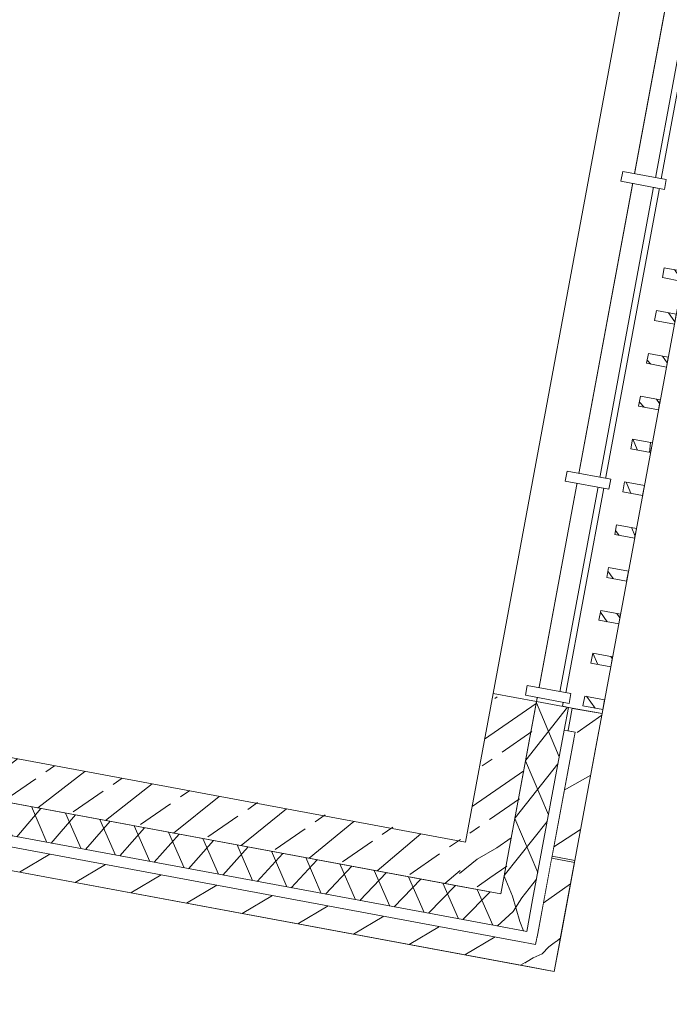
# Model space of a CAD drawing. Header units: metres. Extents: x 0 to 60282398, y -11592309 to 5708004.
# Tile 124 of 136: x 32353396.24 to 32353399.47, y 5707897.37 to 5707902.25. Entities that reach past the tile are written whole.
import ezdxf

# ---------------------------------------------------------------- set-up
doc = ezdxf.new("R2010")
doc.units = ezdxf.units.M
doc.header["$LTSCALE"] = 0.75
doc.set_wipeout_variables(frame=1)
doc.layers.get('0').update_dxf_attribs({"linetype": 'CONTINUOUS'})
doc.layers.add('10414946$0$_Hilfslayer', color=6, linetype='CONTINUOUS', plot=False)
for name, color, linetype, lineweight in [('10417023$0$#9_002_GES I Übersicht Erdgeschoss_1_101_Wand Aussen.A', 7, 'CONTINUOUS', 25), ('10417023$0$#9_002_GES I Übersicht Erdgeschoss_1_Neubau_101_Wand Aussen.A', 7, 'CONTINUOUS', 25), ('10417023$0$#9_002_GES I Übersicht Erdgeschoss_1_Neubau_104_Decken.A', 7, 'CONTINUOUS', 25), ('10417023$0$#9_002_GES I Übersicht Erdgeschoss_1_Neubau_110_Pfosten-Riegel.A', 7, 'CONTINUOUS', 25), ('10417023$0$#9_002_GES I Übersicht Erdgeschoss_1_Neubau_201_Aussenwandbekleidu', 7, 'CONTINUOUS', 25), ('10417023$0$Keine', 7, 'CONTINUOUS', 13)]:
    doc.layers.add(name, color=color, linetype=linetype, lineweight=lineweight)
pattern_1 = [(44.99999999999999, (0, 0), (-0.1697056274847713, 0.1697056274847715), []), (44.99999999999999, (-0.08485281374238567, 0.08485281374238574), (-0.1697056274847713, 0.1697056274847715), [0.18, -0.05999999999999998])]
pattern_2 = [(44.99999999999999, (0, 0), (-0.1414213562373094, 0.1414213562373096), [])]
pattern_3 = [(-119.9999999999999, (0, 0), (-0.129903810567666, 0.07499999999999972), []), (-59.99999999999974, (0, 0), (0.1299038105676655, 0.0750000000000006), [])]
pattern_4 = [(134.9999999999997, (0, 0), (0.1060660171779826, 0.1060660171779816), []), (134.9999999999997, (-0.03535533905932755, -0.0353553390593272), (0.1060660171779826, 0.1060660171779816), [])]

# ---------------------------------------------------------------- blocks, each defined once
blk = doc.blocks.new('10414946')
at = {"layer": '10414946$0$_Hilfslayer'}
blk.add_circle((32353400.90325239, 5707890.128479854), 14, dxfattribs=at)
blk = doc.blocks.new('10417023$0$#9_MKO_LP5_ARC_GES_UP_00_002_P_G_modell (3D)')
at = {"layer": '10417023$0$#9_002_GES I Übersicht Erdgeschoss_1_101_Wand Aussen.A', "linetype": 'Continuous', "lineweight": 5, "true_color": 0xff0000}
h = blk.add_hatch(dxfattribs=at)
h.set_pattern_fill('#9_BETON__STAHLBETON_0001', color=1, style=0, pattern_type=2)
h.set_pattern_definition(pattern_1)
h.paths.add_polyline_path([(-32353442.724228, -5707811.779588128), (-32353442.724228, -5707812.52957689), (-32353442.504228, -5707812.52957689), (-32353442.504228, -5707811.779588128)])
h = blk.add_hatch(dxfattribs=at)
h.set_pattern_fill('#9_BETON__STAHLBETON_0001', color=1, style=0, pattern_type=2)
h.set_pattern_definition(pattern_1)
h.paths.add_polyline_path([(-32353447.40422488, -5707812.74957689), (-32353442.724228, -5707812.74957689), (-32353442.724228, -5707812.529576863), (-32353447.40422488, -5707812.529576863)])
h = blk.add_hatch(dxfattribs=at)
h.set_pattern_fill('#9_BETON__STAHLBETON_0001', color=1, style=0, pattern_type=2)
h.set_pattern_definition(pattern_1)
h.paths.add_polyline_path([(-32353442.504228, -5707812.74957689), (-32353442.724228, -5707812.52957689), (-32353442.724228, -5707812.74957689)])
h = blk.add_hatch(dxfattribs=at)
h.set_pattern_fill('#9_BETON__STAHLBETON_0001', color=1, style=0, pattern_type=2)
h.set_pattern_definition(pattern_1)
h.paths.add_polyline_path([(-32353442.504228, -5707812.52957689), (-32353442.724228, -5707812.52957689), (-32353442.504228, -5707812.74957689)])
at = {"layer": '10417023$0$#9_002_GES I Übersicht Erdgeschoss_1_101_Wand Aussen.A', "color": 1, "linetype": 'Continuous', "lineweight": 13, "true_color": 0xff0000}
for p, q in [((-32353442.72422865, -5707811.779588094), (-32353442.72422865, -5707808.019576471)), ((-32353442.50422839, -5707811.779588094), (-32353442.50422839, -5707808.019576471)), ((-32353442.72422865, -5707811.779588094), (-32353442.50422839, -5707811.779588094))]:
    blk.add_line(p, q, dxfattribs=at)
at = {"layer": '10417023$0$#9_002_GES I Übersicht Erdgeschoss_1_101_Wand Aussen.A', "color": 1, "linetype": 'Continuous', "lineweight": 18, "true_color": 0xff0000}
for p, q in [((-32353442.72422865, -5707811.779588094), (-32353442.50422839, -5707811.779588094)), ((-32353442.724228, -5707811.779588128), (-32353442.724228, -5707812.52957689)), ((-32353442.504228, -5707812.74957689), (-32353442.504228, -5707811.779588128)), ((-32353442.724228, -5707812.52957689), (-32353447.20423247, -5707812.52957689)), ((-32353447.40422482, -5707812.74957689), (-32353442.724228, -5707812.74957689)), ((-32353442.504228, -5707812.74957689), (-32353442.724228, -5707812.74957689))]:
    blk.add_line(p, q, dxfattribs=at)
at = {"layer": '10417023$0$#9_002_GES I Übersicht Erdgeschoss_1_Neubau_101_Wand Aussen.A', "color": 1, "linetype": 'Continuous', "lineweight": 18, "true_color": 0xff0000}
blk.add_line((-32353442.504228, -5707812.74957689), (-32353447.40422535, -5707812.74957689), dxfattribs=at)
at = {"layer": '10417023$0$#9_002_GES I Übersicht Erdgeschoss_1_Neubau_104_Decken.A', "color": 1, "linetype": 'Continuous', "lineweight": 13, "true_color": 0xff0000, "flags": 128}
for points in [[(-32353468.9644006, -5707812.749292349), (-32353468.96423227, -5707810.39957689), (-32353468.96423227, -5707807.119576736), (-32353468.96423227, -5707797.22957689), (-32353468.96423227, -5707790.55957689), (-32353454.47117382, -5707790.55957689), (-32353442.504228, -5707790.559574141), (-32353442.504228, -5707812.74957689)], [(-32353460.539228, -5707797.304576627), (-32353468.96423227, -5707797.304576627), (-32353468.96423227, -5707810.39957689), (-32353464.33422799, -5707810.39957689), (-32353464.33422799, -5707812.749576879), (-32353442.50422801, -5707812.74957689), (-32353442.504228, -5707790.55957689), (-32353451.27397855, -5707790.559574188), (-32353451.27397855, -5707797.22957689), (-32353452.624228, -5707797.22957689), (-32353452.624228, -5707807.119576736), (-32353460.539228, -5707807.119576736)]]:
    blk.add_lwpolyline(points, close=True, dxfattribs=at)
at = {"color": 1, "linetype": 'Continuous', "lineweight": 5, "true_color": 0xff0000}
for points in [[(-32353442.324227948, -5707811.779588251), (-32353442.32422795, -5707811.929588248), (-32353442.17422796, -5707811.929588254), (-32353442.17422795, -5707811.779588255)], [(-32353442.174228, -5707812.929576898), (-32353442.324228, -5707812.929576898), (-32353442.174228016, -5707813.0795768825)]]:
    blk.add_wipeout(points, dxfattribs=at).dxf.layer = '10417023$0$#9_002_GES I Übersicht Erdgeschoss_1_Neubau_201_Aussenwandbekleidu'
at = {"layer": '10417023$0$#9_002_GES I Übersicht Erdgeschoss_1_Neubau_201_Aussenwandbekleidu', "color": 1, "linetype": 'Continuous', "lineweight": 13, "true_color": 0xff0000}
for p, q in [((-32353442.32422796, -5707811.779588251), (-32353442.32422796, -5707811.929588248)), ((-32353442.17422797, -5707811.929588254), (-32353442.17422796, -5707811.779588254))]:
    blk.add_line(p, q, dxfattribs=at)
at = {"color": 1, "linetype": 'Continuous', "lineweight": 5, "true_color": 0xff0000}
blk.add_wipeout([(-32353442.324228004, -5707813.079576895), (-32353442.174228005, -5707813.079576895), (-32353442.324227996, -5707812.929576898)], dxfattribs=at).dxf.layer = '10417023$0$#9_002_GES I Übersicht Erdgeschoss_1_Neubau_201_Aussenwandbekleidu'
at = {"layer": '10417023$0$#9_002_GES I Übersicht Erdgeschoss_1_Neubau_101_Wand Aussen.A', "linetype": 'Continuous', "lineweight": 5}
h = blk.add_hatch(dxfattribs=at)
h.set_pattern_fill('#9_MW_VORMAUERZIEGEL_0001', style=0, pattern_type=2)
h.set_pattern_definition(pattern_2)
h.paths.add_polyline_path([(-32353442.28922801, -5707813.07957689), (-32353442.17422802, -5707813.07957689), (-32353442.28922801, -5707812.96457689)])
at = {"layer": '10417023$0$#9_002_GES I Übersicht Erdgeschoss_1_Neubau_101_Wand Aussen.A', "color": 1, "linetype": 'Continuous', "lineweight": 18, "true_color": 0xff0000}
blk.add_line((-32353442.17422802, -5707813.07957689), (-32353442.28922801, -5707813.07957689), dxfattribs=at)
at = {"layer": '10417023$0$#9_002_GES I Übersicht Erdgeschoss_1_Neubau_201_Aussenwandbekleidu', "color": 1, "linetype": 'Continuous', "lineweight": 13, "true_color": 0xff0000}
blk.add_line((-32353442.17422801, -5707813.079576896), (-32353442.17422801, -5707812.929576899), dxfattribs=at)
at = {"color": 1, "linetype": 'Continuous', "lineweight": 5, "true_color": 0xff0000}
for points in [[(-32353442.174227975, -5707811.779588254), (-32353442.174227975, -5707805.934580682), (-32353442.37422797, -5707805.934580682), (-32353442.37422797, -5707811.77958825)], [(-32353442.324227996, -5707812.929576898), (-32353447.244228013, -5707812.929576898), (-32353447.244228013, -5707813.079576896), (-32353442.324228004, -5707813.079576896)]]:
    blk.add_wipeout(points, dxfattribs=at).dxf.layer = '10417023$0$#9_002_GES I Übersicht Erdgeschoss_1_Neubau_201_Aussenwandbekleidu'
at = {"layer": '10417023$0$#9_002_GES I Übersicht Erdgeschoss_1_Neubau_201_Aussenwandbekleidu', "linetype": 'Continuous', "lineweight": 5, "true_color": 0xff0000}
h = blk.add_hatch(dxfattribs=at)
h.set_pattern_fill('#9_METALL__STAHL_0001', color=1, style=0, pattern_type=2)
h.set_pattern_definition(pattern_4)
h.paths.add_polyline_path([(-32353442.17422829, -5707809.600758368), (-32353442.17422869, -5707809.550758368), (-32353442.27422869, -5707809.550759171), (-32353442.27422829, -5707809.600759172)])
h = blk.add_hatch(dxfattribs=at)
h.set_pattern_fill('#9_METALL__STAHL_0001', color=1, style=0, pattern_type=2)
h.set_pattern_definition(pattern_4)
h.paths.add_polyline_path([(-32353442.17422829, -5707809.816641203), (-32353442.17422869, -5707809.766641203), (-32353442.27422869, -5707809.766642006), (-32353442.27422829, -5707809.816642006)])
h = blk.add_hatch(dxfattribs=at)
h.set_pattern_fill('#9_METALL__STAHL_0001', color=1, style=0, pattern_type=2)
h.set_pattern_definition(pattern_4)
h.paths.add_polyline_path([(-32353442.17422829, -5707810.032524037), (-32353442.17422869, -5707809.982524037), (-32353442.27422869, -5707809.98252484), (-32353442.27422829, -5707810.03252484)])
h = blk.add_hatch(dxfattribs=at)
h.set_pattern_fill('#9_METALL__STAHL_0001', color=1, style=0, pattern_type=2)
h.set_pattern_definition(pattern_4)
h.paths.add_polyline_path([(-32353442.17422829, -5707810.248406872), (-32353442.17422869, -5707810.198406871), (-32353442.27422869, -5707810.198407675), (-32353442.27422829, -5707810.248407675)])
h = blk.add_hatch(dxfattribs=at)
h.set_pattern_fill('#9_METALL__STAHL_0001', color=1, style=0, pattern_type=2)
h.set_pattern_definition(pattern_4)
h.paths.add_polyline_path([(-32353442.17422829, -5707810.464289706), (-32353442.17422869, -5707810.414289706), (-32353442.27422869, -5707810.414290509), (-32353442.27422829, -5707810.464290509)])
h = blk.add_hatch(dxfattribs=at)
h.set_pattern_fill('#9_METALL__STAHL_0001', color=1, style=0, pattern_type=2)
h.set_pattern_definition(pattern_4)
h.paths.add_polyline_path([(-32353442.17422829, -5707810.68017254), (-32353442.17422869, -5707810.63017254), (-32353442.27422869, -5707810.630173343), (-32353442.27422829, -5707810.680173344)])
h = blk.add_hatch(dxfattribs=at)
h.set_pattern_fill('#9_METALL__STAHL_0001', color=1, style=0, pattern_type=2)
h.set_pattern_definition(pattern_4)
h.paths.add_polyline_path([(-32353442.17422829, -5707810.896055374), (-32353442.17422869, -5707810.846055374), (-32353442.27422869, -5707810.846056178), (-32353442.27422829, -5707810.896056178)])
h = blk.add_hatch(dxfattribs=at)
h.set_pattern_fill('#9_METALL__STAHL_0001', color=1, style=0, pattern_type=2)
h.set_pattern_definition(pattern_4)
h.paths.add_polyline_path([(-32353442.17422829, -5707811.111938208), (-32353442.17422869, -5707811.061938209), (-32353442.27422869, -5707811.061939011), (-32353442.27422829, -5707811.111939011)])
h = blk.add_hatch(dxfattribs=at)
h.set_pattern_fill('#9_METALL__STAHL_0001', color=1, style=0, pattern_type=2)
h.set_pattern_definition(pattern_4)
h.paths.add_polyline_path([(-32353442.17422829, -5707811.327821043), (-32353442.17422869, -5707811.277821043), (-32353442.27422869, -5707811.277821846), (-32353442.27422829, -5707811.327821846)])
h = blk.add_hatch(dxfattribs=at)
h.set_pattern_fill('#9_METALL__STAHL_0001', color=1, style=0, pattern_type=2)
h.set_pattern_definition(pattern_4)
h.paths.add_polyline_path([(-32353442.17422829, -5707811.543703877), (-32353442.17422869, -5707811.493703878), (-32353442.27422869, -5707811.49370468), (-32353442.27422829, -5707811.54370468)])
h = blk.add_hatch(dxfattribs=at)
h.set_pattern_fill('#9_METALL__STAHL_0001', color=1, style=0, pattern_type=2)
h.set_pattern_definition(pattern_4)
h.paths.add_polyline_path([(-32353442.17422829, -5707811.759586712), (-32353442.17422869, -5707811.709586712), (-32353442.27422869, -5707811.709587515), (-32353442.27422829, -5707811.759587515)])
at = {"layer": '10417023$0$#9_002_GES I Übersicht Erdgeschoss_1_Neubau_101_Wand Aussen.A', "color": 1, "linetype": 'Continuous', "lineweight": 18, "true_color": 0xff0000}
for p, q in [((-32353442.17422801, -5707811.779588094), (-32353442.17422801, -5707811.89458895)), ((-32353447.28922538, -5707813.07957689), (-32353442.28922801, -5707813.07957689))]:
    blk.add_line(p, q, dxfattribs=at)
at = {"layer": '10417023$0$#9_002_GES I Übersicht Erdgeschoss_1_Neubau_201_Aussenwandbekleidu', "color": 1, "linetype": 'Continuous', "lineweight": 13, "true_color": 0xff0000}
for p, q in [((-32353442.37422797, -5707805.934580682), (-32353442.37422797, -5707811.77958825)), ((-32353442.17422797, -5707811.779588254), (-32353442.17422797, -5707805.934580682)), ((-32353442.37422797, -5707811.77958825), (-32353442.32422796, -5707811.779588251)), ((-32353442.324228, -5707812.929576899), (-32353447.24422802, -5707812.929576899)), ((-32353447.24422802, -5707813.079576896), (-32353442.17422801, -5707813.079576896))]:
    blk.add_line(p, q, dxfattribs=at)
at = {"layer": '10417023$0$#9_002_GES I Übersicht Erdgeschoss_1_Neubau_201_Aussenwandbekleidu', "color": 1, "linetype": 'Continuous', "lineweight": 13, "true_color": 0xff0000, "flags": 128}
for points in [[(-32353442.17422829, -5707809.600758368), (-32353442.27422829, -5707809.600759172), (-32353442.27422869, -5707809.550759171), (-32353442.17422869, -5707809.550758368)], [(-32353442.17422829, -5707809.816641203), (-32353442.27422829, -5707809.816642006), (-32353442.27422869, -5707809.766642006), (-32353442.17422869, -5707809.766641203)], [(-32353442.17422829, -5707810.032524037), (-32353442.27422829, -5707810.03252484), (-32353442.27422869, -5707809.98252484), (-32353442.17422869, -5707809.982524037)], [(-32353442.17422829, -5707810.248406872), (-32353442.27422829, -5707810.248407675), (-32353442.27422869, -5707810.198407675), (-32353442.17422869, -5707810.198406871)], [(-32353442.17422829, -5707810.464289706), (-32353442.27422829, -5707810.464290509), (-32353442.27422869, -5707810.414290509), (-32353442.17422869, -5707810.414289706)], [(-32353442.17422829, -5707810.68017254), (-32353442.27422829, -5707810.680173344), (-32353442.27422869, -5707810.630173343), (-32353442.17422869, -5707810.63017254)], [(-32353442.17422829, -5707810.896055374), (-32353442.27422829, -5707810.896056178), (-32353442.27422869, -5707810.846056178), (-32353442.17422869, -5707810.846055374)], [(-32353442.17422829, -5707811.111938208), (-32353442.27422829, -5707811.111939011), (-32353442.27422869, -5707811.061939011), (-32353442.17422869, -5707811.061938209)], [(-32353442.17422829, -5707811.327821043), (-32353442.27422829, -5707811.327821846), (-32353442.27422869, -5707811.277821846), (-32353442.17422869, -5707811.277821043)], [(-32353442.17422829, -5707811.543703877), (-32353442.27422829, -5707811.54370468), (-32353442.27422869, -5707811.49370468), (-32353442.17422869, -5707811.493703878)], [(-32353442.17422829, -5707811.759586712), (-32353442.27422829, -5707811.759587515), (-32353442.27422869, -5707811.709587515), (-32353442.17422869, -5707811.709586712)]]:
    blk.add_lwpolyline(points, close=True, dxfattribs=at)
at = {"color": 1, "linetype": 'Continuous', "lineweight": 5, "true_color": 0xff0000}
for points, layer in [([(-32353442.369228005, -5707809.138993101), (-32353442.369228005, -5707808.06957913), (-32353442.399228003, -5707808.06957913), (-32353442.399228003, -5707809.138993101)], '10417023$0$#9_002_GES I Übersicht Erdgeschoss_1_Neubau_110_Pfosten-Riegel.A'), ([(-32353442.369228, -5707811.729586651), (-32353442.369228, -5707810.66017254), (-32353442.399227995, -5707810.66017254), (-32353442.399227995, -5707811.729586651)], '10417023$0$#9_002_GES I Übersicht Erdgeschoss_1_Neubau_110_Pfosten-Riegel.A'), ([(-32353442.174228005, -5707812.9295769), (-32353442.174227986, -5707812.529577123), (-32353442.32422799, -5707812.5295771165), (-32353442.324228, -5707812.9295769)], '10417023$0$#9_002_GES I Übersicht Erdgeschoss_1_Neubau_201_Aussenwandbekleidu')]:
    blk.add_wipeout(points, dxfattribs=at).dxf.layer = layer
at = {"layer": '10417023$0$#9_002_GES I Übersicht Erdgeschoss_1_Neubau_110_Pfosten-Riegel.A', "color": 1, "linetype": 'Continuous', "lineweight": 13, "true_color": 0xff0000, "flags": 128}
for points in [[(-32353442.369228, -5707809.138993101), (-32353442.399228, -5707809.138993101), (-32353442.399228, -5707808.06957913), (-32353442.369228, -5707808.06957913)], [(-32353442.369228, -5707811.729586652), (-32353442.399228, -5707811.729586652), (-32353442.399228, -5707810.660172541), (-32353442.369228, -5707810.660172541)]]:
    blk.add_lwpolyline(points, close=True, dxfattribs=at)
at = {"layer": '10417023$0$#9_002_GES I Übersicht Erdgeschoss_1_Neubau_201_Aussenwandbekleidu', "color": 1, "linetype": 'Continuous', "lineweight": 13, "true_color": 0xff0000}
for p, q in [((-32353442.32422799, -5707812.529577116), (-32353442.324228, -5707812.929576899)), ((-32353442.32422799, -5707812.529577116), (-32353442.17422799, -5707812.529577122)), ((-32353442.17422801, -5707812.929576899), (-32353442.17422799, -5707812.529577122))]:
    blk.add_line(p, q, dxfattribs=at)
at = {"color": 1, "linetype": 'Continuous', "lineweight": 5, "true_color": 0xff0000}
for points, layer in [([(-32353442.34422801, -5707812.96457689), (-32353442.28922801, -5707812.96457689), (-32353442.34422801, -5707812.90957689)], '10417023$0$#9_002_GES I Übersicht Erdgeschoss_1_Neubau_101_Wand Aussen.A'), ([(-32353442.369228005, -5707810.650172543), (-32353442.369228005, -5707809.148993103), (-32353442.399228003, -5707809.148993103), (-32353442.399228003, -5707810.650172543)], '10417023$0$#9_002_GES I Übersicht Erdgeschoss_1_Neubau_110_Pfosten-Riegel.A'), ([(-32353442.344228, -5707811.759586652), (-32353442.344228, -5707811.709586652), (-32353442.564228, -5707811.709586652), (-32353442.564228, -5707811.759586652)], '10417023$0$#9_002_GES I Übersicht Erdgeschoss_1_Neubau_110_Pfosten-Riegel.A'), ([(-32353442.324227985, -5707811.9295882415), (-32353442.32422801, -5707812.519577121), (-32353442.174228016, -5707812.519577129), (-32353442.17422799, -5707811.929588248)], '10417023$0$#9_002_GES I Übersicht Erdgeschoss_1_Neubau_201_Aussenwandbekleidu')]:
    blk.add_wipeout(points, dxfattribs=at).dxf.layer = layer
at = {"layer": '10417023$0$#9_002_GES I Übersicht Erdgeschoss_1_Neubau_101_Wand Aussen.A', "linetype": 'Continuous', "lineweight": 5, "true_color": 0xff0000}
h = blk.add_hatch(dxfattribs=at)
h.set_pattern_fill('#9_MW_VORMAUERZIEGEL_0001', color=1, style=0, pattern_type=2)
h.set_pattern_definition(pattern_2)
h.paths.add_polyline_path([(-32353442.28922797, -5707811.894588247), (-32353442.289228, -5707812.96457689), (-32353442.17422802, -5707812.96457689), (-32353442.17422802, -5707811.894588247)])
h = blk.add_hatch(dxfattribs=at)
h.set_pattern_fill('#9_DÄMMUNG__WEICH_0001', color=1, style=0, pattern_type=2)
h.set_pattern_definition(pattern_3)
h.paths.add_polyline_path([(-32353442.50422801, -5707812.90957689), (-32353442.34422801, -5707812.90957689), (-32353442.504228, -5707812.74957689)])
at = {"layer": '10417023$0$#9_002_GES I Übersicht Erdgeschoss_1_Neubau_101_Wand Aussen.A', "linetype": 'Continuous', "lineweight": 5}
h = blk.add_hatch(dxfattribs=at)
h.set_pattern_fill('#9_MW_VORMAUERZIEGEL_0001', style=0, pattern_type=2)
h.set_pattern_definition(pattern_2)
h.paths.add_polyline_path([(-32353442.17422801, -5707812.96457689), (-32353442.28922801, -5707812.96457689), (-32353442.17422802, -5707813.07957689)])
at = {"layer": '10417023$0$#9_002_GES I Übersicht Erdgeschoss_1_Neubau_101_Wand Aussen.A', "color": 1, "linetype": 'Continuous', "lineweight": 18, "true_color": 0xff0000}
for p, q in [((-32353442.50422797, -5707811.779588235), (-32353442.504228, -5707812.74957689)), ((-32353442.34422801, -5707811.77958824), (-32353442.50422797, -5707811.779588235)), ((-32353442.17422801, -5707811.779588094), (-32353442.3442282, -5707811.779588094)), ((-32353442.17422802, -5707813.07957689), (-32353442.17422797, -5707811.894588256))]:
    blk.add_line(p, q, dxfattribs=at)
at = {"layer": '10417023$0$#9_002_GES I Übersicht Erdgeschoss_1_Neubau_110_Pfosten-Riegel.A', "color": 1, "linetype": 'Continuous', "lineweight": 13, "true_color": 0xff0000, "flags": 128}
for points in [[(-32353442.369228, -5707810.650172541), (-32353442.399228, -5707810.650172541), (-32353442.399228, -5707809.148993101), (-32353442.369228, -5707809.148993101)], [(-32353442.344228, -5707811.759586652), (-32353442.344228, -5707811.709586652), (-32353442.564228, -5707811.709586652), (-32353442.564228, -5707811.759586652)]]:
    blk.add_lwpolyline(points, close=True, dxfattribs=at)
at = {"layer": '10417023$0$#9_002_GES I Übersicht Erdgeschoss_1_Neubau_201_Aussenwandbekleidu', "color": 1, "linetype": 'Continuous', "lineweight": 13, "true_color": 0xff0000}
for p, q in [((-32353442.32422798, -5707811.929588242), (-32353442.32422801, -5707812.519577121)), ((-32353442.17422801, -5707812.519577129), (-32353442.17422799, -5707811.929588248)), ((-32353442.32422801, -5707812.519577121), (-32353442.17422801, -5707812.519577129))]:
    blk.add_line(p, q, dxfattribs=at)
at = {"color": 1, "linetype": 'Continuous', "lineweight": 5, "true_color": 0xff0000}
for points, layer in [([(-32353442.34422801, -5707812.90957689), (-32353442.28922801, -5707812.96457689), (-32353442.28922801, -5707812.90957689)], '10417023$0$#9_002_GES I Übersicht Erdgeschoss_1_Neubau_101_Wand Aussen.A'), ([(-32353442.344228, -5707809.1189931), (-32353442.564228, -5707809.1189931), (-32353442.564228, -5707809.1689931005), (-32353442.344228, -5707809.1689931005)], '10417023$0$#9_002_GES I Übersicht Erdgeschoss_1_Neubau_110_Pfosten-Riegel.A'), ([(-32353442.344228, -5707810.6301725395), (-32353442.564228, -5707810.6301725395), (-32353442.564228, -5707810.680172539), (-32353442.344228, -5707810.680172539)], '10417023$0$#9_002_GES I Übersicht Erdgeschoss_1_Neubau_110_Pfosten-Riegel.A')]:
    blk.add_wipeout(points, dxfattribs=at).dxf.layer = layer
at = {"layer": '10417023$0$#9_002_GES I Übersicht Erdgeschoss_1_Neubau_101_Wand Aussen.A', "linetype": 'Continuous', "lineweight": 5, "true_color": 0xff0000}
h = blk.add_hatch(dxfattribs=at)
h.set_pattern_fill('#9_MW_VORMAUERZIEGEL_0001', color=1, style=0, pattern_type=2)
h.set_pattern_definition(pattern_2)
h.paths.add_polyline_path([(-32353447.28922533, -5707812.964576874), (-32353447.28922533, -5707813.07957689), (-32353442.28922801, -5707813.07957689), (-32353442.28922801, -5707812.964576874)])
at = {"layer": '10417023$0$#9_002_GES I Übersicht Erdgeschoss_1_Neubau_101_Wand Aussen.A', "color": 1, "linetype": 'Continuous', "lineweight": 18, "true_color": 0xff0000}
blk.add_line((-32353442.3442282, -5707812.96457721), (-32353442.28922742, -5707812.96457721), dxfattribs=at)
at = {"layer": '10417023$0$#9_002_GES I Übersicht Erdgeschoss_1_Neubau_110_Pfosten-Riegel.A', "color": 1, "linetype": 'Continuous', "lineweight": 13, "true_color": 0xff0000, "flags": 128}
for points in [[(-32353442.344228, -5707809.118993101), (-32353442.344228, -5707809.168993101), (-32353442.564228, -5707809.168993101), (-32353442.564228, -5707809.118993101)], [(-32353442.344228, -5707810.63017254), (-32353442.344228, -5707810.68017254), (-32353442.564228, -5707810.68017254), (-32353442.564228, -5707810.63017254)]]:
    blk.add_lwpolyline(points, close=True, dxfattribs=at)
at = {"color": 1, "linetype": 'Continuous', "lineweight": 5, "true_color": 0xff0000}
blk.add_wipeout([(-32353442.344228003, -5707812.90957689), (-32353442.289227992, -5707812.90957689), (-32353442.28922796, -5707811.894588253), (-32353442.344228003, -5707811.894588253)], dxfattribs=at).dxf.layer = '10417023$0$#9_002_GES I Übersicht Erdgeschoss_1_Neubau_101_Wand Aussen.A'
at = {"layer": '10417023$0$#9_002_GES I Übersicht Erdgeschoss_1_Neubau_101_Wand Aussen.A', "linetype": 'Continuous', "lineweight": 5, "true_color": 0xff0000}
h = blk.add_hatch(dxfattribs=at)
h.set_pattern_fill('#9_DÄMMUNG__WEICH_0001', color=1, style=0, pattern_type=2)
h.set_pattern_definition(pattern_3)
h.paths.add_polyline_path([(-32353442.50422796, -5707811.779588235), (-32353442.504228, -5707812.74957689), (-32353442.34422801, -5707812.74957689), (-32353442.34422796, -5707811.779588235)])
h = blk.add_hatch(dxfattribs=at)
h.set_pattern_fill('#9_MW_VORMAUERZIEGEL_0001', color=1, style=0, pattern_type=2)
h.set_pattern_definition(pattern_2)
h.paths.add_polyline_path([(-32353442.34422797, -5707811.89458824), (-32353442.17422797, -5707811.894588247), (-32353442.17422797, -5707811.779588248), (-32353442.34422797, -5707811.77958824)])
h = blk.add_hatch(dxfattribs=at)
h.set_pattern_fill('#9_DÄMMUNG__WEICH_0001', color=1, style=0, pattern_type=2)
h.set_pattern_definition(pattern_3)
h.paths.add_polyline_path([(-32353442.504228, -5707812.74957689), (-32353442.34422801, -5707812.90957689), (-32353442.344228, -5707812.74957689)])
at = {"layer": '10417023$0$#9_002_GES I Übersicht Erdgeschoss_1_Neubau_101_Wand Aussen.A', "color": 1, "linetype": 'Continuous', "lineweight": 18, "true_color": 0xff0000}
for p, q in [((-32353442.3442282, -5707811.779588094), (-32353442.3442282, -5707811.89458895)), ((-32353442.3442282, -5707812.749576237), (-32353442.3442282, -5707811.89458895)), ((-32353442.3442282, -5707811.89458895), (-32353442.28922742, -5707811.89458895)), ((-32353442.28922742, -5707812.909576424), (-32353442.28922742, -5707811.89458895)), ((-32353442.3442282, -5707812.909576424), (-32353442.3442282, -5707812.749576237)), ((-32353442.50422839, -5707812.909576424), (-32353442.3442282, -5707812.909576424)), ((-32353442.28922742, -5707812.96457721), (-32353442.28922742, -5707812.909576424))]:
    blk.add_line(p, q, dxfattribs=at)
at = {"color": 1, "linetype": 'Continuous', "lineweight": 5, "true_color": 0xff0000}
blk.add_wipeout([(-32353447.28922532, -5707812.964576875), (-32353442.344228, -5707812.964576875), (-32353442.344228, -5707812.909576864), (-32353447.28922532, -5707812.909576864)], dxfattribs=at).dxf.layer = '10417023$0$#9_002_GES I Übersicht Erdgeschoss_1_Neubau_101_Wand Aussen.A'
at = {"layer": '10417023$0$#9_002_GES I Übersicht Erdgeschoss_1_Neubau_101_Wand Aussen.A', "linetype": 'Continuous', "lineweight": 5, "true_color": 0xff0000}
h = blk.add_hatch(dxfattribs=at)
h.set_pattern_fill('#9_DÄMMUNG__WEICH_0001', color=1, style=0, pattern_type=2)
h.set_pattern_definition(pattern_3)
h.paths.add_polyline_path([(-32353442.504228, -5707812.74957689), (-32353447.40422535, -5707812.74957689), (-32353447.40422535, -5707812.90957689), (-32353442.50422801, -5707812.90957689)])
at = {"layer": '10417023$0$#9_002_GES I Übersicht Erdgeschoss_1_Neubau_101_Wand Aussen.A', "color": 1, "linetype": 'Continuous', "lineweight": 18, "true_color": 0xff0000}
for p, q in [((-32353447.28922606, -5707812.909576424), (-32353442.50422839, -5707812.909576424)), ((-32353442.50422839, -5707812.909576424), (-32353442.3442282, -5707812.909576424)), ((-32353447.28922461, -5707812.96457721), (-32353442.3442282, -5707812.96457721)), ((-32353442.3442282, -5707812.96457721), (-32353442.28922742, -5707812.96457721))]:
    blk.add_line(p, q, dxfattribs=at)
blk = doc.blocks.new('10417023$0$2_MKO_LP5_LAN_GES_UP_00_002_V_A (3D)')
at = {"layer": '10417023$0$Keine'}
blk.add_blockref('10417023$0$#9_MKO_LP5_ARC_GES_UP_00_002_P_G_modell (3D)', (0, 0), dxfattribs=at)
blk = doc.blocks.new('10417023')
at = {"layer": '10417023$0$Keine', "rotation": 349.4819372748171}
blk.add_blockref('10417023$0$2_MKO_LP5_LAN_GES_UP_00_002_V_A (3D)', (65205154.93137175, 5413829.557758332), dxfattribs=at)

msp = doc.modelspace()

# ---------------------------------------------------------------- block references
msp.add_blockref('10417023', (0, 0))

# ---------------------------------------------------------------- next in the draw order: block references
msp.add_blockref('10414946', (0, 0))

doc.saveas('drawing.dxf')
